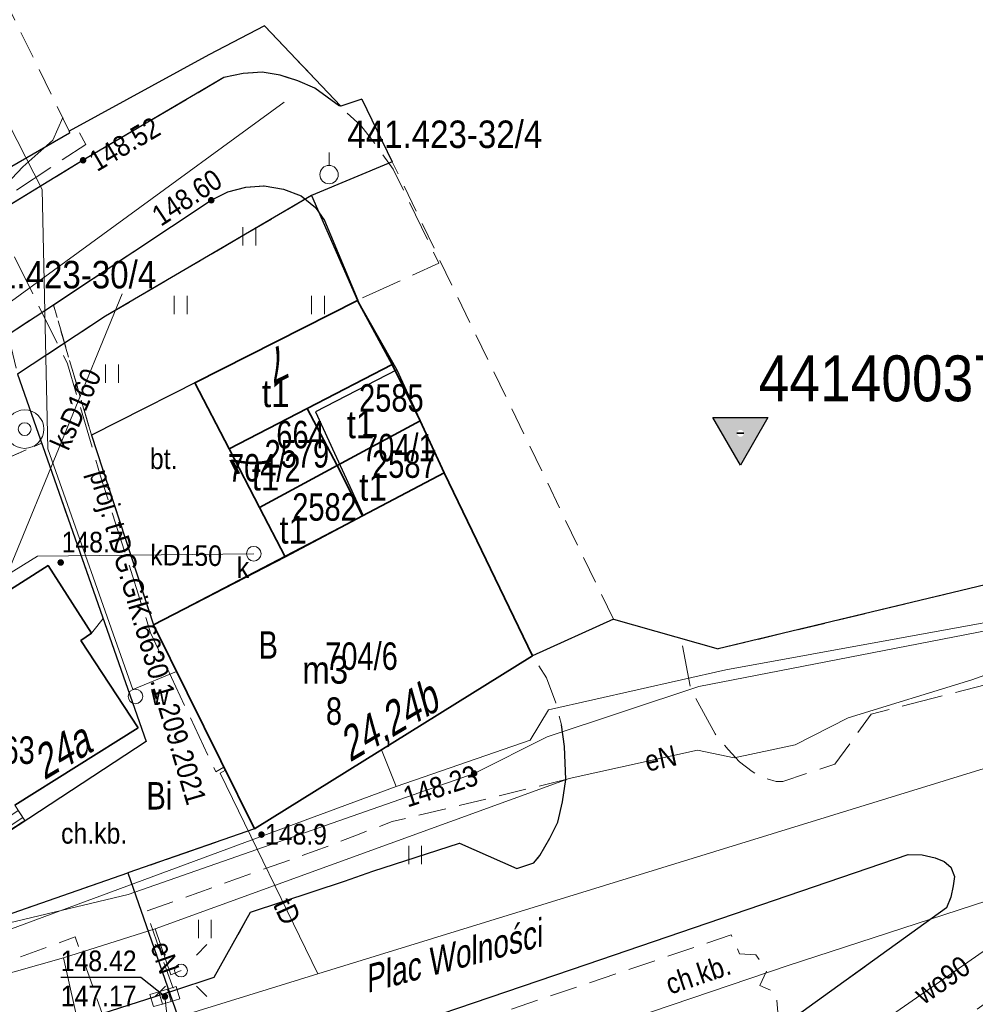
# Model space of a CAD drawing. Header units: metres. Extents: x 5548743 to 5556416, y 5707500 to 5714000.
# Tile 186 of 203: x 5554468 to 5554520, y 5710540 to 5710594. Entities that reach past the tile are written whole.
import ezdxf
from ezdxf.enums import TextEntityAlignment as Align

# ---------------------------------------------------------------- set-up
doc = ezdxf.new("R2010")
doc.units = ezdxf.units.M
doc.header["$MEASUREMENT"] = 0
for name, pattern in [('1.5_0.75', [2.25, 1.5, -0.75]), ('2.25_0.75', [3, 2.25, -0.75]), ('219-1000', [0])]:
    doc.linetypes.add(name, pattern=pattern)
doc.layers.get('0').update_dxf_attribs({"color": 2, "linetype": 'CONTINUOUS', "lineweight": 5})
for name, color, linetype in [('131-Punkt osnowy pomiarowej', 7, 'CONTINUOUS'), ('131-Punkt osnowy pomiarowej-Atr103', 7, 'CONTINUOUS'), ('210-oznaczenie konturu użytku gruntowego', 7, 'CONTINUOUS'), ('211-numer działki ewidencyjnej', 7, 'CONTINUOUS'), ('218-kontur użytku gruntowego', 7, 'CONTINUOUS'), ('219-działka ewidencyjna', 7, 'CONTINUOUS'), ('238-Punkt adresowy budynku', 7, 'CONTINUOUS'), ('312-budynek ewidencyjny', 7, 'CONTINUOUS'), ('312-oznaczenie budynku ewidencyjnego', 7, 'CONTINUOUS'), ('312-oznaczenie budynku ewidencyjnego-Atr117', 7, 'CONTINUOUS'), ('352-schody', 7, 'CONTINUOUS'), ('994-Nazwa ulicy', 7, 'CONTINUOUS'), ('chodnik', 7, 'CONTINUOUS'), ('chodnik-Atr17', 7, 'CONTINUOUS'), ('jezdnia', 7, 'CONTINUOUS'), ('kratka ściekowa', 7, 'CONTINUOUS'), ('krawężnik', 7, 'CONTINUOUS'), ('latarnia', 7, 'CONTINUOUS'), ('obszar utwardzony', 7, 'CONTINUOUS'), ('obszar utwardzony-Atr17', 7, 'CONTINUOUS'), ('pikieta naturalna', 7, 'CONTINUOUS'), ('pikieta naturalna-Atr2', 7, 'CONTINUOUS'), ('pikieta sztuczna', 7, 'CONTINUOUS'), ('pikieta sztuczna-Atr2', 7, 'CONTINUOUS'), ('Podstawowa osnowa wysokościowa bazowa', 7, 'CONTINUOUS'), ('Podstawowa osnowa wysokościowa bazowa-Atr103', 7, 'CONTINUOUS'), ('przewód elektroenergetyczny podziemny', 7, 'CONTINUOUS'), ('przewód elektroenergetyczny podziemny-Atr1', 7, 'CONTINUOUS'), ('przewód gazowy', 7, 'CONTINUOUS'), ('przewód kanalizacyjny', 7, 'CONTINUOUS'), ('przewód kanalizacyjny-Atr1', 7, 'CONTINUOUS'), ('przewód telekomunikacyjny podziemny', 7, 'CONTINUOUS'), ('przewód telekomunikacyjny podziemny - ob. projektowany', 7, 'CONTINUOUS'), ('przewód telekomunikacyjny podziemny - ob. projektowany-Atr1', 7, 'CONTINUOUS'), ('przewód telekomunikacyjny podziemny-Atr1', 7, 'CONTINUOUS'), ('przewód wodociągowy', 7, 'CONTINUOUS'), ('przewód wodociągowy-Atr1', 7, 'CONTINUOUS'), ('rzedna', 7, 'CONTINUOUS'), ('rzedna-Atr2', 7, 'CONTINUOUS'), ('rzedna-Atr3', 7, 'CONTINUOUS'), ('studnia zwykła', 7, 'CONTINUOUS'), ('trawnik', 7, 'CONTINUOUS'), ('właz do komory lub kanału - okrągły', 7, 'CONTINUOUS'), ('właz do komory lub kanału - okrągły-Atr17', 7, 'CONTINUOUS')]:
    doc.layers.add(name, color=color, linetype=linetype)
doc.styles.get("Standard").update_dxf_attribs({"font": 'Working1250', "width": 0.75})

# ---------------------------------------------------------------- blocks, each defined once
blk = doc.blocks.new('PW01')
at = {"linetype": 'Continuous', "lineweight": 13}
h = blk.add_hatch(color=0, dxfattribs=at)
edge = h.paths.add_edge_path()
edge.add_arc((0, 0), 0.18, 0, 360)
blk = doc.blocks.new('TU04')
at = {"color": 0, "linetype": 'Continuous', "lineweight": 13}
for p, q in [((0, 0), (0, 1)), ((0.7, 0), (0.7, 1))]:
    blk.add_line(p, q, dxfattribs=at)
blk = doc.blocks.new('US13')
at = {"color": 0, "linetype": 'Continuous', "lineweight": 13}
for radius in [1.05, 0.35]:
    blk.add_circle((0, 0), radius, dxfattribs=at)
blk = doc.blocks.new('US22')
at = {"color": 0, "linetype": 'Continuous', "lineweight": 0}
blk.add_circle((0, 0), 0.4, dxfattribs=at)
blk = doc.blocks.new('US05')
at = {"color": 0, "linetype": 'Continuous', "lineweight": 13}
for p, q in [((-0.75, -0.35), (-0.75, 0.35)), ((-0.75, 0.35), (-0.25, 0.35)), ((-0.25, -0.35), (-0.25, 0.35)), ((-0.25, 0.35), (0.25, 0.35)), ((0.25, -0.35), (0.25, 0.35)), ((0.25, 0.35), (0.75, 0.35)), ((0.75, -0.35), (0.75, 0.35)), ((-0.75, -0.35), (-0.25, -0.35)), ((-0.25, -0.35), (0.25, -0.35)), ((0.25, -0.35), (0.75, -0.35))]:
    blk.add_line(p, q, dxfattribs=at)
blk = doc.blocks.new('SM01')
at = {"color": 0, "linetype": 'Continuous', "lineweight": 13}
for p, q in [((-0.848, 0.848), (-1.414, 1.414)), ((0.849, 0.848), (1.414, 1.414)), ((-0.848, -0.849), (-1.414, -1.414)), ((0.849, -0.849), (1.414, -1.414))]:
    blk.add_line(p, q, dxfattribs=at)
blk.add_circle((0, 0), 0.35, dxfattribs=at)
blk = doc.blocks.new('131')
at = {"color": 0, "linetype": 'Continuous', "lineweight": 0}
blk.add_line((0, 0.5), (0, 1.2), dxfattribs=at)
blk.add_circle((0, 0), 0.5, dxfattribs=at)
blk = doc.blocks.new('OSHB')
h = blk.add_hatch(color=0)
edge = h.paths.add_edge_path()
edge.add_arc((0, 0), 0.188, 0, 180)
edge.add_arc((0, 0), 0.188, 180, 360)
h.paths.add_polyline_path([(-0.001, -1.732), (-1.501, 0.866), (1.499, 0.866)])
at = {"color": 0, "linetype": 'Continuous'}
for points in [[(-0.001, -1.732), (-1.501, 0.866), (1.499, 0.866)], [(0.188, 0), (-0.188, 0)]]:
    blk.add_lwpolyline(points, close=True, dxfattribs=at)

msp = doc.modelspace()

# ---------------------------------------------------------------- linework, layer by layer
at = {"layer": '218-kontur użytku gruntowego', "color": 70, "linetype": '1.5_0.75', "lineweight": 18, "flags": 128}
for points in [[(5554470.36, 5710587.49), (5554460.86, 5710606.87)], [(5554481.02, 5710593.24), (5554477.98, 5710591.66)], [(5554485.18, 5710588.85), (5554481.02, 5710593.24)], [(5554477.98, 5710591.66), (5554470.36, 5710587.49)], [(5554486.33, 5710589.24), (5554485.18, 5710588.85)], [(5554487.99, 5710585.82), (5554486.33, 5710589.24)], [(5554500.07, 5710560.85), (5554487.99, 5710585.82)], [(5554483.59, 5710583.98), (5554472.33, 5710577.39)], [(5554472.33, 5710577.39), (5554483.59, 5710583.98)], [(5554486.09, 5710578.25), (5554483.59, 5710583.98)], [(5554483.59, 5710583.98), (5554486.09, 5710578.25)], [(5554488.25, 5710574.46), (5554486.09, 5710578.25)], [(5554486.09, 5710578.25), (5554488.25, 5710574.46)], [(5554472.33, 5710577.39), (5554467.54, 5710574.23)], [(5554467.54, 5710574.23), (5554472.33, 5710577.39)], [(5554490.83, 5710568.84), (5554488.25, 5710574.46)], [(5554488.25, 5710574.46), (5554490.83, 5710568.84)], [(5554486.4, 5710566.52), (5554490.83, 5710568.84)], [(5554490.83, 5710568.84), (5554486.4, 5710566.52)], [(5554492.55, 5710565.26), (5554490.83, 5710568.84)], [(5554490.83, 5710568.84), (5554492.55, 5710565.26)], [(5554474.95, 5710560.55), (5554486.4, 5710566.52)], [(5554486.4, 5710566.52), (5554474.95, 5710560.55)], [(5554495.64, 5710558.86), (5554492.55, 5710565.26)], [(5554492.55, 5710565.26), (5554495.64, 5710558.86)], [(5554520.36, 5710562.73), (5554505.78, 5710559.23)], [(5554505.78, 5710559.23), (5554500.07, 5710560.85)], [(5554480.47, 5710549.41), (5554474.95, 5710560.55)], [(5554474.95, 5710560.55), (5554480.47, 5710549.41)], [(5554480.47, 5710549.41), (5554495.64, 5710558.86)], [(5554495.64, 5710558.86), (5554480.47, 5710549.41)], [(5554473.56, 5710547.01), (5554480.47, 5710549.41)], [(5554480.47, 5710549.41), (5554473.56, 5710547.01)], [(5554462.53, 5710543.18), (5554473.56, 5710547.01)], [(5554473.56, 5710547.01), (5554462.53, 5710543.18)]]:
    msp.add_lwpolyline(points, dxfattribs=at)
at = {"layer": '219-działka ewidencyjna', "color": 94, "linetype": '219-1000', "lineweight": 30, "flags": 128}
for points in [[(5554481.02, 5710593.24), (5554477.98, 5710591.66)], [(5554481.02, 5710593.24), (5554485.18, 5710588.85)], [(5554477.98, 5710591.66), (5554470.36, 5710587.49)], [(5554486.33, 5710589.24), (5554485.18, 5710588.85)], [(5554486.33, 5710589.24), (5554487.99, 5710585.82)], [(5554470.37, 5710587.38), (5554466.39, 5710585.08)], [(5554470.36, 5710587.49), (5554470.37, 5710587.38)], [(5554487.99, 5710585.82), (5554483.59, 5710583.98)], [(5554483.59, 5710583.98), (5554472.33, 5710577.39)], [(5554483.59, 5710583.98), (5554486.09, 5710578.25)], [(5554486.09, 5710578.25), (5554471.57, 5710570.9)], [(5554486.09, 5710578.25), (5554488.25, 5710574.46)], [(5554472.33, 5710577.39), (5554467.54, 5710574.23)], [(5554488.25, 5710574.46), (5554483.8, 5710572.18)], [(5554488.25, 5710574.46), (5554490.83, 5710568.84)], [(5554467.54, 5710574.23), (5554474.55, 5710554.18)], [(5554483.8, 5710572.18), (5554486.4, 5710566.52)], [(5554471.57, 5710570.9), (5554474.95, 5710560.55)], [(5554490.83, 5710568.84), (5554486.4, 5710566.52)], [(5554490.83, 5710568.84), (5554492.55, 5710565.26)], [(5554486.4, 5710566.52), (5554474.95, 5710560.55)], [(5554492.55, 5710565.26), (5554495.64, 5710558.86)], [(5554520.36, 5710562.73), (5554505.78, 5710559.23)], [(5554500.07, 5710560.85), (5554495.64, 5710558.86)], [(5554500.07, 5710560.85), (5554505.78, 5710559.23)], [(5554474.95, 5710560.55), (5554480.47, 5710549.41)], [(5554495.64, 5710558.86), (5554480.47, 5710549.41)], [(5554474.55, 5710554.18), (5554464.64, 5710547.68)], [(5554480.47, 5710549.41), (5554473.56, 5710547.01)], [(5554462.53, 5710543.18), (5554473.56, 5710547.01)], [(5554473.56, 5710547.01), (5554479.74, 5710529.25)]]:
    msp.add_lwpolyline(points, dxfattribs=at)
at = {"layer": '312-budynek ewidencyjny', "color": 252, "linetype": 'Continuous', "lineweight": 35, "flags": 128}
for points in [[(5554477.22, 5710573.76), (5554486.09, 5710578.25)], [(5554486.09, 5710578.25), (5554487.98, 5710574.75)], [(5554487.98, 5710574.75), (5554483.35, 5710572.35)], [(5554483.35, 5710572.35), (5554487.98, 5710574.75)], [(5554487.98, 5710574.75), (5554489.52, 5710571.68)], [(5554479.09, 5710570.15), (5554477.22, 5710573.76)], [(5554483.35, 5710572.35), (5554479.09, 5710570.15)], [(5554479.09, 5710570.15), (5554483.35, 5710572.35)], [(5554483.35, 5710572.35), (5554484.99, 5710569.24)], [(5554484.99, 5710569.24), (5554483.35, 5710572.35)], [(5554489.52, 5710571.68), (5554484.99, 5710569.24)], [(5554484.99, 5710569.24), (5554489.52, 5710571.68)], [(5554489.52, 5710571.68), (5554490.83, 5710568.84)], [(5554480.75, 5710566.96), (5554479.09, 5710570.15)], [(5554484.99, 5710569.24), (5554480.75, 5710566.96)], [(5554480.75, 5710566.96), (5554484.99, 5710569.24)], [(5554484.99, 5710569.24), (5554486.36, 5710566.49)], [(5554486.36, 5710566.49), (5554484.99, 5710569.24)], [(5554486.36, 5710566.49), (5554490.83, 5710568.84)], [(5554490.83, 5710568.84), (5554486.36, 5710566.49)], [(5554490.83, 5710568.84), (5554495.64, 5710558.86)], [(5554482.15, 5710564.26), (5554480.75, 5710566.96)], [(5554482.15, 5710564.26), (5554486.36, 5710566.49)], [(5554486.36, 5710566.49), (5554482.15, 5710564.26)], [(5554474.95, 5710560.55), (5554482.15, 5710564.26)], [(5554459.45, 5710557.58), (5554469.2, 5710563.79)], [(5554469.2, 5710563.79), (5554471.58, 5710560.09)], [(5554480.47, 5710549.41), (5554474.95, 5710560.55)], [(5554471.58, 5710560.09), (5554470.99, 5710559.7)], [(5554470.99, 5710559.7), (5554474.12, 5710554.93)], [(5554495.64, 5710558.86), (5554480.47, 5710549.41)], [(5554474.12, 5710554.93), (5554467.38, 5710550.71)]]:
    msp.add_lwpolyline(points, dxfattribs=at)
at = {"layer": '352-schody', "color": 252, "linetype": 'Continuous', "lineweight": 18, "flags": 128}
msp.add_lwpolyline([(5554464.76, 5710549.28), (5554465.31, 5710549.64), (5554465.63, 5710549.12), (5554467.57, 5710550.42), (5554467.93, 5710549.87), (5554465.42, 5710548.27)], close=True, dxfattribs=at)
msp.add_lwpolyline([(5554464.76, 5710549.28), (5554465.31, 5710549.64), (5554465.63, 5710549.12), (5554467.57, 5710550.42), (5554467.93, 5710549.87), (5554465.42, 5710548.27)], close=True, dxfattribs=at)
msp.add_lwpolyline([(5554465.334, 5710548.401), (5554467.826, 5710550.029)], dxfattribs=at)
at = {"layer": 'chodnik', "color": 252, "linetype": '1.5_0.75', "lineweight": 18, "flags": 128}
for points in [[(5554467.03, 5710576.39), (5554467.54, 5710574.23), (5554468.85, 5710570.46), (5554472.2, 5710560.9), (5554471.58, 5710560.09), (5554470.99, 5710559.7), (5554474.12, 5710554.93), (5554467.38, 5710550.71), (5554467.93, 5710549.87), (5554465.42, 5710548.27), (5554464.76, 5710549.28), (5554464.04, 5710548.83), (5554463.53, 5710549.65), (5554464.37, 5710550.16), (5554462.31, 5710553.27), (5554455.56, 5710550.8), (5554459.12, 5710545.13), (5554462.53, 5710543.18), (5554473.56, 5710547.01), (5554480.47, 5710549.41), (5554474.95, 5710560.55), (5554471.57, 5710570.9), (5554469.49, 5710578.01)], [(5554460.55, 5710558.27), (5554469.2, 5710563.79), (5554471.58, 5710560.09), (5554472.2, 5710560.9), (5554468.85, 5710570.46), (5554458.41, 5710565.89), (5554460.44, 5710563.11), (5554458.23, 5710561.74)], [(5554428.68, 5710510.32), (5554428.71, 5710509.3), (5554428.85, 5710508.67), (5554429.18, 5710508.02), (5554431.12, 5710505.17), (5554431.32, 5710505.12), (5554431.07, 5710506.29), (5554431.03, 5710507.25), (5554431.24, 5710508.44), (5554431.65, 5710509.37), (5554432.29, 5710510.32), (5554433.29, 5710511.27), (5554434, 5710511.81), (5554444.33, 5710517.21), (5554446.4, 5710513.15), (5554444.44, 5710509.96), (5554443.56, 5710510), (5554443.1, 5710510.82), (5554441.95, 5710510.8), (5554441.42, 5710509.98), (5554440.44, 5710509.96), (5554439.99, 5710509.05), (5554440.34, 5710508.14), (5554439.92, 5710507.26), (5554440.52, 5710506.42), (5554441.51, 5710506.3), (5554441.99, 5710505.52), (5554443.06, 5710505.47), (5554444.6, 5710506.4), (5554445.11, 5710507), (5554446.04, 5710505.19), (5554445.25, 5710505.1), (5554444.66, 5710504.35), (5554443.68, 5710504.28), (5554443.05, 5710503.38), (5554443.6, 5710502.46), (5554443.17, 5710501.64), (5554443.67, 5710500.76), (5554444.68, 5710500.67), (5554445.14, 5710499.85), (5554446.21, 5710499.93), (5554446.83, 5710500.71), (5554447.76, 5710500.74), (5554448.26, 5710501.67), (5554447.82, 5710502.52), (5554448.35, 5710503.32), (5554451.99, 5710503.2), (5554454.86, 5710499.22), (5554457.35, 5710501.07), (5554454.72, 5710504.86), (5554456.51, 5710508.06), (5554456.13, 5710508.89), (5554456.44, 5710509.78), (5554456.55, 5710509.97), (5554465.15, 5710514.6), (5554465.57, 5710513.75), (5554467.51, 5710514.73), (5554466.99, 5710515.66), (5554470.4, 5710517.43), (5554474.47, 5710517.35), (5554476.66, 5710520.72), (5554484.57, 5710525.04), (5554485.07, 5710524.1), (5554486.93, 5710525.13), (5554486.48, 5710526.01), (5554497.58, 5710531.99), (5554498.19, 5710531.86), (5554498.78, 5710531.64), (5554499.18, 5710531.28), (5554502.01, 5710533.41), (5554501.83, 5710533.8), (5554501.84, 5710534.12), (5554502.03, 5710534.42), (5554509.05, 5710539.4), (5554508.94, 5710540.48), (5554508.06, 5710540.87), (5554508.43, 5710541.64), (5554507.85, 5710542.54), (5554506.95, 5710542.6), (5554506.5, 5710543.63), (5554491.87, 5710538.69), (5554484.57, 5710536.26), (5554478.34, 5710534.15), (5554478.09, 5710534.93), (5554474.12, 5710533.41), (5554474.36, 5710532.77), (5554472.05, 5710531.84), (5554446.11, 5710521.62), (5554445.81, 5710522.28), (5554442.07, 5710520.41), (5554442.42, 5710519.81), (5554435.85, 5710516.32), (5554433.79, 5710515.24), (5554429.41, 5710512.9), (5554429.18, 5710512.41), (5554428.8, 5710511.3)]]:
    msp.add_lwpolyline(points, close=True, dxfattribs=at)
at = {"layer": 'jezdnia', "color": 252, "linetype": '2.25_0.75', "lineweight": 18, "flags": 128}
for points in [[(5554445.95, 5710561.98), (5554446.22, 5710562.71), (5554447.06, 5710563.53), (5554467.03, 5710576.39), (5554469.49, 5710578.02), (5554478.11, 5710583.72), (5554479.02, 5710584.18), (5554480, 5710584.44), (5554481, 5710584.5), (5554482.06, 5710584.33), (5554483.01, 5710583.96), (5554483.8, 5710583.33), (5554484.3, 5710582.62), (5554486.11, 5710578.27), (5554490.54, 5710580.29), (5554488.04, 5710585.42), (5554487.17, 5710586.64), (5554486.27, 5710587.79), (5554485.11, 5710588.86), (5554483.76, 5710589.83), (5554482.84, 5710590.24), (5554481.87, 5710590.54), (5554480.88, 5710590.71), (5554479.86, 5710590.64), (5554478.8, 5710590.41), (5554471.11, 5710585.9), (5554442.5, 5710568.43), (5554441.78, 5710568.52), (5554441.22, 5710568.77)], [(5554412.43, 5710514.29), (5554408.24, 5710510.92), (5554418.66, 5710508.44), (5554419.59, 5710509.15), (5554420.38, 5710509.5), (5554421.46, 5710509.6), (5554422.36, 5710509.47), (5554423.16, 5710509.24), (5554423.89, 5710508.85), (5554424.46, 5710508.45), (5554428.69, 5710502.64), (5554439.05, 5710488.34), (5554439.27, 5710487.75), (5554439.32, 5710487.1), (5554439.14, 5710486.55), (5554438.1, 5710485.76), (5554437.65, 5710485.71), (5554436.85, 5710485.85), (5554441.68, 5710479.01), (5554444.19, 5710480.86), (5554442.45, 5710483.36), (5554443.47, 5710484.11), (5554467.28, 5710501.44), (5554488.48, 5710516.77), (5554505.22, 5710528.95), (5554521.64, 5710540.81), (5554534.16, 5710549.88), (5554542.28, 5710555.84), (5554542.73, 5710556.08), (5554548.69, 5710558.31), (5554550.14, 5710558.79), (5554550.8, 5710559.03), (5554551.51, 5710559.12), (5554552.37, 5710559.08), (5554553.78, 5710558.9), (5554554.78, 5710558.61), (5554555.64, 5710558.2), (5554556.75, 5710557.41), (5554557.27, 5710556.62), (5554557.72, 5710555.64), (5554562.19, 5710557.43), (5554562.14, 5710560.52), (5554558, 5710570.33), (5554557.22, 5710570.54), (5554556.66, 5710571.02), (5554556.14, 5710571.5), (5554555.73, 5710572.18), (5554551.34, 5710570.77), (5554551.5, 5710569.95), (5554551.48, 5710569.22), (5554551.26, 5710568.27), (5554550.9, 5710567.4), (5554550.49, 5710566.63), (5554550, 5710565.93), (5554549.32, 5710565.24), (5554547.89, 5710564.5), (5554545.11, 5710563.32), (5554541.28, 5710561.94), (5554534.34, 5710559.41), (5554531.12, 5710560.98), (5554521.77, 5710557.63), (5554514.14, 5710555.67), (5554512.15, 5710552.94), (5554509.31, 5710551.99), (5554508.96, 5710551.99), (5554508.15, 5710552.25), (5554507.64, 5710552.54), (5554506.95, 5710553.08), (5554506.33, 5710553.74), (5554505.62, 5710554.6), (5554504.27, 5710557.08), (5554503.76, 5710559.81), (5554500.07, 5710560.85), (5554495.64, 5710558.86), (5554496.41, 5710557.66), (5554496.92, 5710556.29), (5554497.23, 5710555.1), (5554497.4, 5710553.9), (5554497.47, 5710552.1), (5554497.29, 5710550.89), (5554497.03, 5710549.78), (5554496.59, 5710548.91), (5554496.04, 5710547.96), (5554495.73, 5710547.56), (5554494.8, 5710547.25), (5554491.67, 5710548.63), (5554486.93, 5710547.1), (5554485.39, 5710546.56), (5554480.26, 5710544.86), (5554478.27, 5710541.32), (5554476.06, 5710540.6), (5554472.16, 5710539.33), (5554470.22, 5710538.71), (5554468.48, 5710538.32), (5554467.02, 5710538.21), (5554465.68, 5710538.2), (5554464.68, 5710538.33), (5554463.62, 5710538.55), (5554462.32, 5710538.98), (5554460.78, 5710539.89), (5554459.64, 5710540.79), (5554459.04, 5710541.45), (5554456.35, 5710545.55), (5554450.55, 5710542.97), (5554450.88, 5710541.78), (5554451.08, 5710540.23), (5554451.01, 5710538.73), (5554450.66, 5710537.42), (5554450.07, 5710535.93), (5554449.39, 5710534.73), (5554448.6, 5710533.68), (5554447.4, 5710532.83), (5554442.88, 5710530.78), (5554440.1, 5710529.43), (5554437.5, 5710528.21), (5554433.01, 5710525.89), (5554428.59, 5710523.58), (5554424.16, 5710521.11), (5554422.19, 5710520.04), (5554421.57, 5710519.67), (5554417.2, 5710517.18), (5554414.65, 5710515.66)], [(5554428.71, 5710509.3), (5554428.68, 5710510.32), (5554428.8, 5710511.3), (5554429.18, 5710512.41), (5554429.41, 5710512.9), (5554429.89, 5710513.58), (5554430.34, 5710514.03), (5554432.33, 5710515.38), (5554437.11, 5710517.92), (5554442.07, 5710520.41), (5554445.81, 5710522.28), (5554447.94, 5710523.14), (5554451.04, 5710524.57), (5554456.41, 5710526.65), (5554473.26, 5710533.11), (5554474.12, 5710533.41), (5554478.09, 5710534.93), (5554483.66, 5710536.94), (5554498.64, 5710542.03), (5554516.16, 5710548.01), (5554516.93, 5710548), (5554517.64, 5710547.84), (5554518.12, 5710547.63), (5554518.49, 5710547.33), (5554518.69, 5710546.82), (5554518.62, 5710546.31), (5554518.49, 5710545.68), (5554518.25, 5710545.11), (5554502.01, 5710533.41), (5554499.18, 5710531.28), (5554480.51, 5710517.72), (5554457.35, 5710501.07), (5554454.86, 5710499.22), (5554446.83, 5710493.37), (5554446.13, 5710492.94), (5554445.39, 5710492.65), (5554444.53, 5710492.46), (5554443.54, 5710492.36), (5554442.75, 5710492.37), (5554441.95, 5710492.65), (5554440.44, 5710493.3), (5554439.31, 5710494.14), (5554438.58, 5710494.97), (5554431.32, 5710505.12), (5554431.12, 5710505.17), (5554429.18, 5710508.02), (5554428.85, 5710508.67)]]:
    msp.add_lwpolyline(points, close=True, dxfattribs=at)
at = {"layer": 'krawężnik', "color": 252, "linetype": 'Continuous', "lineweight": 25, "flags": 128}
for points in [[(5554485.11, 5710588.86), (5554483.76, 5710589.83), (5554482.84, 5710590.24), (5554481.87, 5710590.54), (5554480.88, 5710590.71), (5554479.86, 5710590.64), (5554478.8, 5710590.41), (5554471.11, 5710585.9), (5554442.5, 5710568.43), (5554441.78, 5710568.52), (5554441.22, 5710568.77), (5554439.96, 5710569.88)], [(5554446.31, 5710560.51), (5554445.95, 5710561.98), (5554446.22, 5710562.71), (5554447.06, 5710563.53), (5554467.03, 5710576.39), (5554469.49, 5710578.02), (5554478.11, 5710583.72), (5554479.02, 5710584.18), (5554480, 5710584.44), (5554481, 5710584.5), (5554482.06, 5710584.33), (5554483.01, 5710583.96), (5554483.8, 5710583.33), (5554484.3, 5710582.62), (5554486.11, 5710578.27)], [(5554467.02, 5710538.21), (5554468.48, 5710538.32), (5554470.22, 5710538.71), (5554472.16, 5710539.33), (5554476.06, 5710540.6), (5554478.27, 5710541.32), (5554480.26, 5710544.86), (5554485.39, 5710546.56), (5554486.93, 5710547.1), (5554491.67, 5710548.63), (5554494.8, 5710547.25), (5554495.73, 5710547.56), (5554496.04, 5710547.96), (5554496.59, 5710548.91), (5554497.03, 5710549.78), (5554497.29, 5710550.89), (5554497.47, 5710552.1), (5554497.4, 5710553.9), (5554497.23, 5710555.1)], [(5554456.41, 5710526.65), (5554473.26, 5710533.11), (5554474.12, 5710533.41), (5554478.09, 5710534.93), (5554483.66, 5710536.94), (5554498.64, 5710542.03), (5554516.16, 5710548.01), (5554516.93, 5710548), (5554517.64, 5710547.84), (5554518.12, 5710547.63), (5554518.49, 5710547.33), (5554518.69, 5710546.82), (5554518.62, 5710546.31), (5554518.49, 5710545.68), (5554518.25, 5710545.11), (5554502.01, 5710533.41), (5554499.18, 5710531.28), (5554480.51, 5710517.72), (5554457.35, 5710501.07)]]:
    msp.add_lwpolyline(points, dxfattribs=at)
at = {"layer": 'obszar utwardzony', "color": 252, "linetype": '2.25_0.75', "lineweight": 18, "flags": 128}
msp.add_lwpolyline([(5554471.57, 5710570.9), (5554474.95, 5710560.55), (5554482.15, 5710564.26), (5554480.75, 5710566.96), (5554479.09, 5710570.15), (5554477.22, 5710573.76)], close=True, dxfattribs=at)
at = {"layer": 'przewód elektroenergetyczny podziemny', "color": 1, "linetype": 'Continuous', "lineweight": 18, "flags": 128}
for points in [[(5554396.74, 5710637.56), (5554398.91, 5710631.7), (5554413.79, 5710611.76), (5554417.91, 5710606.97), (5554420.9, 5710601.33), (5554425.41, 5710594.62), (5554440.73, 5710570.16), (5554441.76, 5710569.31), (5554444.92, 5710571.7), (5554445.59, 5710571.37), (5554447.05, 5710571.93), (5554466.29, 5710583.95), (5554467.82, 5710585.54), (5554469.46, 5710586.99), (5554470, 5710588.24)], [(5554488.21, 5710551.73), (5554495.52, 5710554.25), (5554496.52, 5710555.91), (5554506.2, 5710558.1), (5554534.18, 5710563.19), (5554562.31, 5710574.1)], [(5554470.04, 5710542.38), (5554475.04, 5710543.95), (5554497.65, 5710552.17), (5554504.66, 5710553.71), (5554506.65, 5710553.29), (5554509.98, 5710554), (5554512.88, 5710555.48), (5554519.63, 5710557.54), (5554531.7, 5710561.9), (5554546.5, 5710564.71)], [(5554456.71, 5710556.71), (5554462.35, 5710547.98), (5554464.02, 5710544.28), (5554465.71, 5710543.42), (5554488.21, 5710551.73)], [(5554487.41, 5710553.73), (5554488.21, 5710551.73)], [(5554475.04, 5710543.95), (5554475.91, 5710541.44), (5554476.46, 5710541.68)], [(5554470.04, 5710542.38), (5554463.17, 5710540.43), (5554447.43, 5710536.26)], [(5554472.4, 5710531.81), (5554470.04, 5710542.38)]]:
    msp.add_lwpolyline(points, dxfattribs=at)
at = {"layer": 'przewód gazowy', "color": 40, "linetype": 'Continuous', "lineweight": 18, "flags": 128}
msp.add_lwpolyline([(5554458.63, 5710544.72), (5554459.19, 5710544.18), (5554460.34, 5710544.13), (5554464.63, 5710543.71), (5554473.57, 5710545.84), (5554492.46, 5710552.44), (5554496.44, 5710554.43), (5554504.73, 5710557.18), (5554535.09, 5710563.07), (5554548.06, 5710567.83)], dxfattribs=at)
at = {"layer": 'przewód kanalizacyjny', "color": 34, "linetype": 'Continuous', "lineweight": 18, "flags": 128}
for points in [[(5554482.09, 5710589.07), (5554445.17, 5710562.15)], [(5554466.94, 5710563.26), (5554473.24, 5710578.62)], [(5554466.94, 5710563.26), (5554468.63, 5710564.29), (5554480.43, 5710564.43)], [(5554475.58, 5710540.26), (5554476.49, 5710532.2)]]:
    msp.add_lwpolyline(points, dxfattribs=at)
at = {"layer": 'przewód telekomunikacyjny podziemny', "color": 30, "linetype": 'Continuous', "lineweight": 18, "flags": 128}
for points in [[(5554374.01, 5710454.75), (5554369.95, 5710464.56), (5554368.86, 5710465.36), (5554380.31, 5710483.95), (5554389.55, 5710494.24), (5554395.67, 5710499.5), (5554427.9, 5710522.38), (5554455.78, 5710532.81), (5554483.92, 5710541.5), (5554524.38, 5710553.96), (5554539.21, 5710559.79), (5554555.97, 5710566.98), (5554585.2, 5710580.72), (5554598.19, 5710584.52), (5554607.28, 5710586.33), (5554615.01, 5710584.66), (5554643.84, 5710573.06)], [(5554483.92, 5710541.5), (5554478.6, 5710552.46), (5554478.89, 5710552.61)], [(5554463.96, 5710526.5), (5554509.61, 5710541.95), (5554538.34, 5710551.3)]]:
    msp.add_lwpolyline(points, dxfattribs=at)
at = {"layer": 'przewód telekomunikacyjny podziemny - ob. projektowany', "color": 30, "linetype": '2.25_0.75', "lineweight": 18, "flags": 128}
for points in [[(5554433.92, 5710564.52), (5554442.34, 5710569.24), (5554445.79, 5710570.61), (5554446.81, 5710571.3), (5554448.6, 5710572.49), (5554454.86, 5710576.18), (5554456.75, 5710577.29), (5554461.6, 5710580.24), (5554461.94, 5710580.44), (5554466.03, 5710583.31), (5554471.26, 5710586.77), (5554470.75, 5710587.7)], [(5554466.03, 5710583.31), (5554470.26, 5710574.8), (5554472.07, 5710568.66), (5554474.8, 5710560.11), (5554478.36, 5710552.52), (5554478.8, 5710552.78)]]:
    msp.add_lwpolyline(points, dxfattribs=at)
at = {"layer": 'przewód wodociągowy', "color": 5, "linetype": 'Continuous', "lineweight": 18, "flags": 128}
for points in [[(5554467.7, 5710630.53), (5554450.58, 5710620.23), (5554460.59, 5710600.44), (5554463.45, 5710595.03), (5554464.76, 5710592.33), (5554468.87, 5710584.3), (5554469.19, 5710570.16), (5554473.83, 5710557.02), (5554476.21, 5710558)], [(5554556.04, 5710561.88), (5554535.46, 5710553.29), (5554511.24, 5710536.47), (5554507.09, 5710533.72), (5554491.27, 5710522.32), (5554469.63, 5710506.69), (5554453.15, 5710494.76)]]:
    msp.add_lwpolyline(points, dxfattribs=at)
at = {"layer": 'rzedna-Atr2', "color": 252, "flags": 128}
msp.add_lwpolyline([(5554475.58, 5710540.26), (5554474.27, 5710541.3), (5554469.892, 5710541.3)], dxfattribs=at)
at = {"layer": 'trawnik', "color": 252, "linetype": '1.5_0.75', "lineweight": 18, "flags": 128}
for points in [[(5554478.11, 5710583.72), (5554469.49, 5710578.01), (5554471.57, 5710570.9), (5554477.22, 5710573.76), (5554486.09, 5710578.25), (5554484.3, 5710582.62), (5554483.8, 5710583.33), (5554483.01, 5710583.96), (5554482.06, 5710584.33), (5554481, 5710584.5), (5554480, 5710584.44), (5554479.02, 5710584.18)], [(5554467.03, 5710576.39), (5554447.06, 5710563.53), (5554448.33, 5710561.57), (5554455.56, 5710550.8), (5554462.31, 5710553.27), (5554459.45, 5710557.58), (5554460.55, 5710558.27), (5554458.23, 5710561.74), (5554457.91, 5710562.15), (5554456.27, 5710564.89), (5554457.93, 5710565.89), (5554458.41, 5710565.89), (5554468.85, 5710570.46), (5554467.54, 5710574.23)], [(5554497.47, 5710552.1), (5554487.99, 5710549.81), (5554486.19, 5710549.13), (5554484.75, 5710548.56), (5554474.56, 5710544.92), (5554476.06, 5710540.6), (5554478.27, 5710541.32), (5554480.26, 5710544.86), (5554485.39, 5710546.56), (5554486.93, 5710547.1), (5554491.67, 5710548.63), (5554494.8, 5710547.25), (5554495.73, 5710547.56), (5554496.04, 5710547.96), (5554496.59, 5710548.91), (5554497.03, 5710549.78), (5554497.29, 5710550.89)], [(5554460.78, 5710539.89), (5554462.32, 5710538.98), (5554463.62, 5710538.55), (5554464.68, 5710538.33), (5554465.68, 5710538.2), (5554467.02, 5710538.21), (5554468.48, 5710538.32), (5554470.22, 5710538.71), (5554472.16, 5710539.33), (5554470.68, 5710543.52)]]:
    msp.add_lwpolyline(points, close=True, dxfattribs=at)

# ---------------------------------------------------------------- block references
at = {"layer": '131-Punkt osnowy pomiarowej', "color": 252, "linetype": 'Continuous', "lineweight": 13}
msp.add_blockref('131', (5554484.54, 5710585.12), dxfattribs=at)
at = {"layer": 'kratka ściekowa', "color": 34, "linetype": 'Continuous', "lineweight": 18, "rotation": 16.448}
msp.add_blockref('US05', (5554475.58, 5710540.26), dxfattribs=at)
at = {"layer": 'latarnia', "color": 252, "linetype": 'Continuous', "lineweight": 18}
msp.add_blockref('SM01', (5554476.46, 5710541.68), dxfattribs=at)
at = {"layer": 'pikieta naturalna', "color": 252, "linetype": 'Continuous', "lineweight": 13}
for p in [(5554469.89, 5710563.95), (5554480.85, 5710549.1)]:
    msp.add_blockref('PW01', p, dxfattribs=at)
at = {"layer": 'pikieta sztuczna', "color": 252, "linetype": 'Continuous', "lineweight": 13}
for p in [(5554471.11, 5710585.9), (5554478.11, 5710583.72)]:
    msp.add_blockref('PW01', p, dxfattribs=at)
at = {"layer": 'Podstawowa osnowa wysokościowa bazowa', "color": 252, "linetype": 'Continuous', "lineweight": 13}
msp.add_blockref('OSHB', (5554507, 5710571), dxfattribs=at)
at = {"layer": 'rzedna', "color": 252, "linetype": 'Continuous', "lineweight": 18}
for p in [(5554492.46, 5710552.44), (5554475.58, 5710540.26)]:
    msp.add_blockref('PW01', p, dxfattribs=at)
at = {"layer": 'studnia zwykła', "color": 5, "linetype": 'Continuous', "lineweight": 18}
msp.add_blockref('US13', (5554467.92, 5710571.23), dxfattribs=at)
at = {"layer": 'trawnik', "color": 252, "linetype": 'Continuous', "lineweight": 18}
for p in [(5554479.839, 5710581.249), (5554476.089, 5710577.499), (5554483.589, 5710577.499), (5554472.339, 5710573.749), (5554488.888, 5710547.481), (5554477.409, 5710543.449)]:
    msp.add_blockref('TU04', p, dxfattribs=at)
at = {"layer": 'właz do komory lub kanału - okrągły', "color": 252, "linetype": 'Continuous', "lineweight": 18}
for p in [(5554480.43, 5710564.43), (5554473.97, 5710556.64)]:
    msp.add_blockref('US22', p, dxfattribs=at)

# ---------------------------------------------------------------- texts
at = {"layer": '131-Punkt osnowy pomiarowej-Atr103', "color": 252, "width": 0.9}
for s, p in [('441.423-32/4', (5554485.54, 5710586.12)), ('441.423-30/4', (5554464.46, 5710578.46))]:
    msp.add_text(s, height=1.5, dxfattribs=at).set_placement(p, align=Align.BOTTOM_LEFT)
at = {"layer": '210-oznaczenie konturu użytku gruntowego', "color": 70, "linetype": 'Continuous', "lineweight": 18, "width": 0.79}
for s, p in [('B', (5554480.69, 5710558.7)), ('Bi', (5554474.57, 5710550.47))]:
    msp.add_text(s, height=1.5, dxfattribs=at).set_placement(p)
at = {"layer": '211-numer działki ewidencyjnej', "color": 94, "linetype": 'Continuous', "lineweight": 30, "width": 0.79}
for s, p in [('704/1', (5554486.34, 5710569.47)), ('704/2', (5554479.02, 5710568.37)), ('704/6', (5554484.33, 5710558.09))]:
    msp.add_text(s, height=1.5, dxfattribs=at).set_placement(p)
at = {"layer": '238-Punkt adresowy budynku', "color": 252, "linetype": 'Continuous', "lineweight": 18, "oblique": 15, "width": 0.79}
for s, rotation, p in [('7', 205.554, (5554481.61, 5710575.7)), ('24,24b', 30.607, (5554488.18, 5710554.51)), ('24a', 30.728, (5554470.35, 5710552.86))]:
    msp.add_text(s, height=1.8, rotation=rotation, dxfattribs=at).set_placement(p, align=Align.CENTER)
msp.add_text('7', height=1.8, rotation=116.998, dxfattribs=at).set_placement((5554481.84, 5710569.31), align=Align.BOTTOM_LEFT)
at = {"layer": '312-oznaczenie budynku ewidencyjnego', "color": 252, "linetype": 'Continuous', "lineweight": 18, "width": 0.79}
msp.add_text('2585', height=1.5, dxfattribs=at).set_placement((5554486.18, 5710572.18))
for s, p in [('664', (5554481.66, 5710571.68)), ('2579', (5554481.02, 5710570.63)), ('2587', (5554486.89, 5710570.07)), ('2582', (5554482.53, 5710567.73)), ('8', (5554484.37, 5710556.59)), ('663', (5554465.83, 5710554.46))]:
    msp.add_text(s, height=1.5, dxfattribs=at).set_placement(p, align=Align.TOP_LEFT)
at = {"layer": '312-oznaczenie budynku ewidencyjnego-Atr117', "color": 252, "width": 0.9}
for s, p in [('t1', (5554481.63, 5710573.18)), ('t1', (5554486.26, 5710571.48)), ('t1', (5554481.07, 5710568.63)), ('t1', (5554486.94, 5710568.07)), ('t1', (5554482.58, 5710565.73)), ('m3', (5554484.33, 5710558.09))]:
    msp.add_text(s, height=1.5, dxfattribs=at).set_placement(p, align=Align.MIDDLE_CENTER)
at = {"layer": '994-Nazwa ulicy', "color": 252, "linetype": 'Continuous', "lineweight": 18, "oblique": 15, "width": 0.79}
msp.add_text('Plac Wolności', height=1.5, rotation=14.983, dxfattribs=at).set_placement((5554486.43, 5710541.17), align=Align.MIDDLE_LEFT)
at = {"layer": 'chodnik-Atr17', "color": 252, "width": 0.9}
msp.add_text('ch.kb.', height=1.125, dxfattribs=at).set_placement((5554469.91, 5710549.17), align=Align.MIDDLE_LEFT)
msp.add_text('ch.kb.', height=1.125, rotation=18.658, dxfattribs=at).set_placement((5554503.16, 5710540.36))
at = {"layer": 'obszar utwardzony-Atr17', "color": 252, "width": 0.9}
msp.add_text('bt.', height=1.125, dxfattribs=at).set_placement((5554474.76, 5710569.05))
at = {"layer": 'pikieta naturalna-Atr2', "color": 252, "width": 0.9}
for s, p in [('148.7', (5554469.94, 5710564.5)), ('148.9', (5554481.04, 5710548.56))]:
    msp.add_text(s, height=1.125, dxfattribs=at).set_placement(p)
at = {"layer": 'pikieta sztuczna-Atr2', "color": 252, "width": 0.9}
for s, rotation, p in [('148.52', 30.39, (5554471.87, 5710585.25)), ('148.60', 33.474, (5554475.36, 5710582.26))]:
    msp.add_text(s, height=1.125, rotation=rotation, dxfattribs=at).set_placement(p)
at = {"layer": 'Podstawowa osnowa wysokościowa bazowa-Atr103', "color": 252, "width": 0.9}
msp.add_text('44140037', height=2.5, dxfattribs=at).set_placement((5554508, 5710572), align=Align.BOTTOM_LEFT)
at = {"layer": 'przewód elektroenergetyczny podziemny-Atr1', "color": 1, "width": 0.9}
for rotation, p in [(12.39, (5554501.8, 5710553.08)), (289.117, (5554475.3, 5710543.21))]:
    msp.add_text('eN', height=1.125, rotation=rotation, dxfattribs=at).set_placement(p, align=Align.MIDDLE_LEFT)
at = {"layer": 'przewód kanalizacyjny-Atr1', "color": 34, "width": 0.9}
for s, rotation, p in [('ksD160', 66.384, (5554469.79, 5710570.22)), ('kD150', 359.368, (5554474.78, 5710564.36))]:
    msp.add_text(s, height=1.125, rotation=rotation, dxfattribs=at).set_placement(p, align=Align.MIDDLE_LEFT)
at = {"layer": 'przewód telekomunikacyjny podziemny - ob. projektowany-Atr1', "color": 30, "width": 0.9}
msp.add_text('proj. t DG.GiK.6630.1.209.2021', height=1.125, rotation=286.424, dxfattribs=at).set_placement((5554471.97, 5710568.99), align=Align.MIDDLE_LEFT)
at = {"layer": 'przewód telekomunikacyjny podziemny-Atr1', "color": 30, "width": 0.9}
msp.add_text('tD', height=1.125, rotation=294.587, dxfattribs=at).set_placement((5554481.97, 5710545.53), align=Align.MIDDLE_LEFT)
at = {"layer": 'przewód wodociągowy-Atr1', "color": 5, "width": 0.9}
msp.add_text('wo90', height=1.125, rotation=34.779, dxfattribs=at).set_placement((5554516.68, 5710540.25), align=Align.MIDDLE_LEFT)
at = {"layer": 'rzedna-Atr2', "color": 252, "width": 0.9}
msp.add_text('148.23', height=1.125, rotation=17.928, dxfattribs=at).set_placement((5554488.65, 5710551.11), align=Align.MIDDLE_LEFT)
msp.add_text('148.42', height=1.125, dxfattribs=at).set_placement((5554469.892, 5710541.311), align=Align.BOTTOM_LEFT)
at = {"layer": 'rzedna-Atr3', "color": 252, "width": 0.9}
msp.add_text('147.17', height=1.125, dxfattribs=at).set_placement((5554469.892, 5710539.399), align=Align.BOTTOM_LEFT)
at = {"layer": 'właz do komory lub kanału - okrągły-Atr17', "color": 252, "width": 0.9}
for s, p in [('k', (5554479.5, 5710563.11)), ('w', (5554474.82, 5710556.17))]:
    msp.add_text(s, height=1.125, dxfattribs=at).set_placement(p)

doc.saveas('drawing.dxf')
